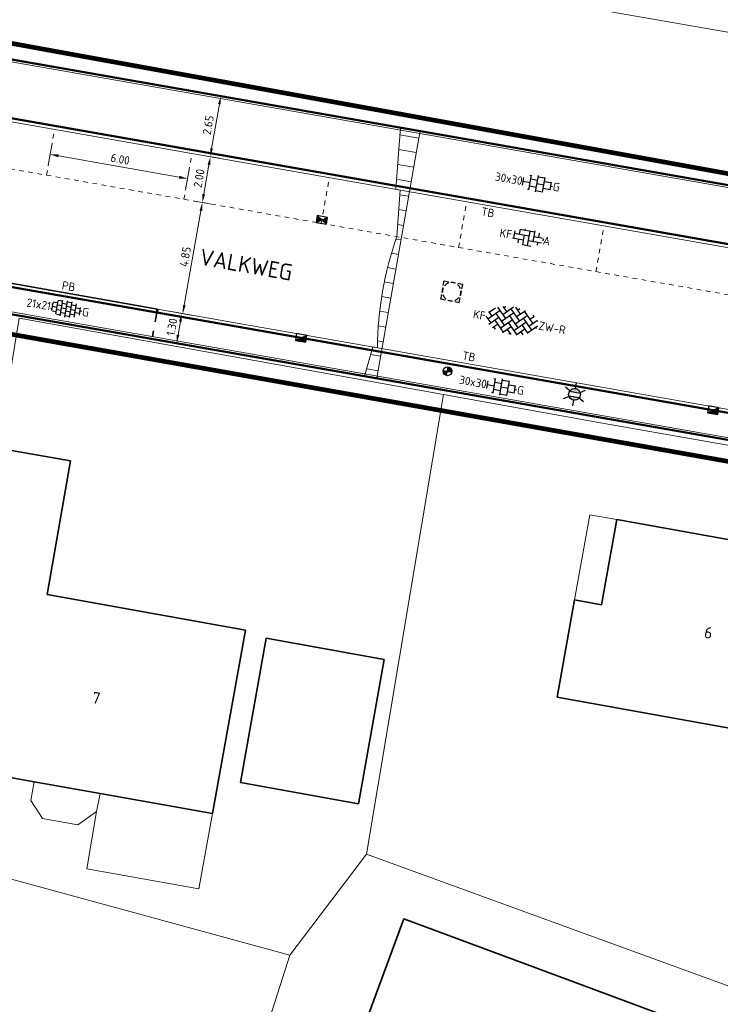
# Model space of a CAD drawing. Header units: metres. Extents: x 2514 to 227642, y 1683 to 852646.
# Tile 128 of 256: x 113704 to 113734, y 426354 to 426396. Entities that reach past the tile are written whole.
import ezdxf
from ezdxf.enums import TextEntityAlignment as Align
from ezdxf.lldxf.tags import DXFTag

# ---------------------------------------------------------------- set-up
doc = ezdxf.new("R2010")
doc.units = ezdxf.units.M
for name, pattern in [('VW-1-1_STREEP', [2, 1, -1]), ('XX-CENTER', [8, 5, -1, 1, -1]), ('ZZ-HIDDEN-SO', [4, 2, -2])]:
    doc.linetypes.add(name, pattern=pattern)
doc.layers.get('Defpoints').update_dxf_attribs({"color": 244, "lineweight": 35})
for name, color, linetype, lineweight in [('B-WE-GR-GROENVOORZIENING-GV', 252, 'Continuous', 18), ('B-WE-KG-GRENS_PERCEEL-GV', 252, 'KG-PERCEEL', 18), ('B-WE-OG-BEBOUWING-GV', 4, 'Continuous', 35), ('B-WE-OG-BEBOUWING_HUISNUMMER-T25-200', 7, 'Continuous', 25), ('B-WE-OG-BEBOUWING_OVERBOUWING-GV', 4, 'Continuous', 18), ('B-WE-OG-BEBOUWING_STRAATNAAM-T35', 2, 'Continuous', 35), ('B-WE-VH-VERHARDING_TEGEL-GV', 252, 'Continuous', 18), ('N-WE-IE-MEUBILAIR_WEGMEUBILAIR_LICHTMAST-S', 7, 'Continuous', 25), ('N-WE-IE-MEUBILAIR_WEGMEUBILAIR_PAAL-S', 1, 'Continuous', 25), ('N-WE-KG-WERKGRENS-G', 7, 'XX-CENTER', 35), ('N-WE-RI-HWA_KOLK-S', 150, 'Continuous', 25), ('N-WE-RI-PUT-OPHOOGTEBRENGEN-S', 7, 'Continuous', 25), ('N-WE-VH-KANTOPSLUITING-T18', 1, 'Continuous', 18), ('N-WE-VH-KANTOPSLUITING_ACHTERKANTBAND-G', 1, 'Continuous', 50), ('N-WE-VH-KANTOPSLUITING_GELEIDEBAND-G', 2, 'Continuous', 35), ('N-WE-VH-KANTOPSLUITING_OPSLUITBAND_100X200-G', 1, 'Continuous', 18), ('N-WE-VH-KANTOPSLUITING_TROTTOIRBAND_130 150-G', 2, 'Continuous', 13), ('N-WE-VH-M', 7, 'Continuous', 18), ('N-WE-VH-MATERIAALGRENS-G', 7, 'ZZ-HIDDEN-SO', 35), ('N-WE-VH-VERHARDING_BETONSTRAATSTEEN-S', 1, 'Continuous', 25), ('N-WE-VH-VERHARDING_STRAATBAKSTEEN-S', 1, 'Continuous', 5), ('N-WE-VH-VERHARDING_TEGEL-S', 1, 'Continuous', 25), ('N-WE-VH-VERKANTING-G', 252, 'Continuous', 5), ('N-WE-VW-MARKERING_LANGS_STREEP_11_010-G', 7, 'VW-1-1_STREEP', 13)]:
    doc.layers.add(name, color=color, linetype=linetype, lineweight=lineweight)
doc.styles.add('NLCS-ISO', font='NLCS-ISO.ttf', dxfattribs={"height": 1.8})
doc.styles.add('NLCS-ISO-M200-T18', font='NLCS-ISO.ttf', dxfattribs={"height": 0.36})
doc.styles.add('NLCS-ISO-M200-T25', font='NLCS-ISO.ttf', dxfattribs={"height": 0.5})
doc.styles.add('NLCS-ISO-M200-T35', font='NLCS-ISO.ttf', dxfattribs={"height": 0.7})
doc.styles.get("Standard").update_dxf_attribs({"font": 'romans'})
tags = doc.linetypes.add('KG-PERCEEL', pattern='A,5.5,-2,["P",Standard,S=1.8,R=0,X=-0.5,Y=-0.9],-2,5.5,-2,[5,NLCS.SHX,S=0.75,R=0,X=0,Y=0],-2', length=19).pattern_tags.tags
tags[6] = DXFTag(74, 10)
doc.dimstyles.new('NLCS-M200-T18-PIJL_L2_H1', dxfattribs={"dimscale": 0.2, "dimtxt": 2.5, "dimasz": 1.8, "dimexe": 2, "dimexo": 2, "dimgap": 0.7, "dimtad": 1, "dimzin": 0, "dimdsep": 46, "dimtxsty": 'NLCS-ISO-M200-T18', "dimcen": 0, "dimdle": 2, "dimclrd": 256, "dimclre": 256, "dimclrt": 1, "dimadec": 1, "dimazin": 0, "dimtfac": 1, "dimtdec": 3, "dimtofl": 0, "dimtmove": 0, "dimatfit": 3, "dimfxl": 2, "dimfxlon": 1, "dimtfillclr": 256, "dimtolj": 1, "dimtzin": 0, "dimlwd": -1, "dimlwe": -1, "dimarcsym": 0})

# ---------------------------------------------------------------- blocks, each defined once
blk = doc.blocks.new('SVH-BSS_KEIFORMAAT_KEPER-SO')
at = {"ltscale": 0.1}
for p, q in [((-2.48, 2.48), (-1.48, 1.48)), ((-2.23, 0.74), (-0.21, 2.76)), ((-2.23, 2.23), (-1.85, 2.61)), ((-0.74, 2.23), (1.48, 0)), ((0.22, 2.75), (1.48, 1.48)), ((0.74, 2.23), (1.2, 2.68)), ((0.74, 0.74), (2.45, 2.45)), ((2.23, 2.23), (4.45, 0)), ((-5.34, 0.88), (-4.45, 0)), ((-5.2, 0.74), (-4.03, 1.91)), ((-5.2, -0.74), (-2.97, 1.48)), ((-4.81, -1.84), (-2.97, 0)), ((-4.56, 1.6), (-4.45, 1.48)), ((-3.71, 0.74), (-1.48, -1.48)), ((-3.6, 2.11), (-1.48, 0)), ((-2.23, -0.74), (0, 1.48)), ((-2.23, -2.23), (0, 0)), ((-0.74, 0.74), (1.48, -1.48)), ((0.74, -0.74), (2.97, 1.48)), ((0.74, -2.23), (2.97, 0)), ((2.23, 0.74), (4.45, -1.48)), ((3.71, 0.74), (4.5, 1.53)), ((3.71, -0.74), (5.25, 0.79)), ((4.22, 1.72), (4.45, 1.48)), ((5.2, 0.74), (5.39, 0.55)), ((-5.73, -0.2), (-4.45, -1.48)), ((-3.89, -2.41), (-2.97, -1.48)), ((-3.71, -0.74), (-1.48, -2.97)), ((-1.59, -3.08), (0, -1.48)), ((-0.74, -0.74), (1.48, -2.97)), ((1.36, -3.09), (2.97, -1.48)), ((2.23, -0.74), (3.84, -2.36)), ((3.71, -2.23), (5.57, -0.37)), ((5.2, -0.74), (5.41, -0.95)), ((-3.71, -2.23), (-3.27, -2.67)), ((-0.74, -2.23), (0.21, -3.18)), ((-0.22, -3.19), (0, -2.97)), ((2.23, -2.23), (2.78, -2.78))]:
    blk.add_line(p, q, dxfattribs=at)
at = {"style": 'NLCS-ISO'}
blk.add_attdef('FORMAAT', text='', height=1.8, dxfattribs=at).set_placement((-5.83, -0.22), align=Align.MIDDLE_RIGHT)
blk.add_attdef('KLEUR', text='', height=1.8, dxfattribs=at).set_placement((5.82, -0.22), align=Align.MIDDLE_LEFT)
at = {"style": 'NLCS-ISO', "flags": 1}
blk.add_attdef('FUNCTIE', text='', height=1.8, dxfattribs=at).set_placement((0.12, -3.58), align=Align.MIDDLE_CENTER)
blk = doc.blocks.new('SVH-TEGEL_300X300_DUN_HALFST_KL-SO')
for p, q in [((-3.08, 0.75), (-3, 0.75)), ((-3, -0.83), (-3, 0.83)), ((-3, 0), (-1.5, 0)), ((-1.84, 1.5), (-1.5, 1.5)), ((-1.5, -1.6), (-1.5, 1.6)), ((-1.5, 0.75), (0, 0.75)), ((0, -1.78), (0, 1.78)), ((0, 1.5), (1.5, 1.5)), ((0, 0), (1.5, 0)), ((1.5, -1.6), (1.5, 1.6)), ((1.5, 0.75), (3, 0.75)), ((3, -0.83), (3, 0.83)), ((3, 0), (3.39, 0)), ((-3.08, -0.75), (-3, -0.75)), ((-1.84, -1.5), (-1.5, -1.5)), ((-1.5, -0.75), (0, -0.75)), ((0, -1.5), (1.5, -1.5)), ((1.5, -0.75), (3, -0.75))]:
    blk.add_line(p, q)
at = {"style": 'NLCS-ISO'}
blk.add_attdef('FORMAAT', text='', height=1.8, dxfattribs=at).set_placement((-3.18, 0), align=Align.MIDDLE_RIGHT)
blk.add_attdef('KLEUR', text='', height=1.8, dxfattribs=at).set_placement((3.49, 0), align=Align.MIDDLE_LEFT)
at = {"style": 'NLCS-ISO', "flags": 1}
blk.add_attdef('FUNCTIE', text='', height=1.8, dxfattribs=at).set_placement((0.12, -3.58), align=Align.MIDDLE_CENTER)
blk = doc.blocks.new('SIE-WEG_PAAL_ALGEMEEN_TYPE_02-SO')
at = {"ltscale": 0.5}
h = blk.add_hatch(color=256, dxfattribs=at)
h.paths.add_polyline_path([(0, 0), (0.1875, 0, 0.4142136), (0, 0.1875)])
h.paths.add_polyline_path([(0, -0.1875), (0, 0), (-0.1875, 0, 0.4142136)])
for p, q in [((-0.1875, 0), (0.1875, 0)), ((0, -0.1875), (0, 0.1875))]:
    blk.add_line(p, q, dxfattribs=at)
blk.add_circle((0, 0), 0.1875, dxfattribs=at)
blk = doc.blocks.new('SVH-BSS_KEIFORMAAT_ELLEBOOG_KL-SO-flat-28')
at = {"layer": 'N-WE-VH-VERHARDING_BETONSTRAATSTEEN-S', "ltscale": 0.2}
for p, q in [((-0.544, 0.282), (-0.599, -0.03)), ((-0.562, 0.177), (0.058, 0.068)), ((-0.317, 0.361), (-0.355, 0.141)), ((-0.319, 0.348), (0.302, 0.238)), ((-0.148, 0.104), (-0.222, -0.316)), ((-0.101, 0.373), (-0.112, 0.311)), ((0.095, 0.275), (-0.014, -0.346)), ((0.31, 0.284), (0.229, -0.175)), ((0.265, 0.032), (0.667, -0.039)), ((0.504, 0.177), (0.472, -0.005)), ((-0.645, -0.021), (-0.185, -0.102)), ((-0.392, -0.066), (-0.421, -0.231)), ((-0.221, -0.309), (0.144, -0.374)), ((0.022, -0.139), (0.598, -0.24)), ((0.436, -0.212), (0.413, -0.339)), ((0.672, -0.082), (0.659, -0.152))]:
    blk.add_line(p, q, dxfattribs=at)
at = {"layer": 'N-WE-VH-VERHARDING_BETONSTRAATSTEEN-S', "style": 'NLCS-ISO'}
blk.add_attdef('FORMAAT', text='', height=0.36, rotation=350.0136, dxfattribs=at).set_placement((-0.669, 0.118), align=Align.MIDDLE_RIGHT)
blk.add_attdef('KLEUR', text='', height=0.36, rotation=350.0136, dxfattribs=at).set_placement((0.669, -0.118), align=Align.MIDDLE_LEFT)
at = {"layer": 'N-WE-VH-VERHARDING_BETONSTRAATSTEEN-S', "style": 'NLCS-ISO', "flags": 1}
blk.add_attdef('FUNCTIE', text='', height=0.36, rotation=350.0136, dxfattribs=at).set_placement((-0.101, -0.71), align=Align.MIDDLE_CENTER)
blk = doc.blocks.new('SRI-PUT_OPHOOGTEBRENGEN-SO-flat-57')
at = {"layer": 'N-WE-RI-PUT-OPHOOGTEBRENGEN-S', "lineweight": -3}
for points in [[(-0.358, 0.264), (-0.324, 0.461), (-0.127, 0.426)], [(-0.41, -0.032), (-0.375, 0.165)], [(-0.028, 0.409), (0.169, 0.375)], [(0.267, 0.357), (0.464, 0.323), (0.43, 0.126)], [(0.413, 0.028), (0.378, -0.17)], [(-0.264, -0.362), (-0.461, -0.327), (-0.427, -0.13)], [(0.031, -0.413), (-0.166, -0.379)]]:
    blk.add_lwpolyline(points, dxfattribs=at)
at = {"layer": 'N-WE-RI-PUT-OPHOOGTEBRENGEN-S'}
blk.add_lwpolyline([(0.13, -0.431), (0.327, -0.465), (0.361, -0.268)], dxfattribs=at)
at = {"layer": 'N-WE-RI-PUT-OPHOOGTEBRENGEN-S', "lineweight": -3, "ltscale": 0.2}
for start, end in [(155.0966, 185.0966), (110.0966, 140.0966), (65.0966, 95.0966), (20.0918, 50.0918), (335.0918, 5.0918), (200.0966, 230.0966), (245.0918, 275.0918), (290.0918, 320.0918)]:
    blk.add_arc((0.001, -0.002), 0.4, start, end, dxfattribs=at)
blk = doc.blocks.new('*D650')
at = {"layer": 'Defpoints', "color": 0, "transparency": 16777216}
for p in [(113704.846, 426389.795), (113710.912, 426389.645), (113710.755, 426388.758)]:
    blk.add_point(p, dxfattribs=at)
at = {"layer": 'N-WE-VH-M', "transparency": 16777216}
for p, q in [((113704.933, 426390.292), (113705.072, 426391.08)), ((113705.357, 426390.623), (113710.557, 426389.708)), ((113710.842, 426389.251), (113710.981, 426390.039))]:
    blk.add_line(p, q, dxfattribs=at)
for points in [[(113705.368, 426390.683), (113705.347, 426390.564), (113705.003, 426390.686)], [(113710.568, 426389.767), (113710.547, 426389.649), (113710.912, 426389.645)]]:
    blk.add_solid(points, dxfattribs=at)
at = {"layer": 'N-WE-VH-M', "color": 1, "transparency": 16777216, "insert": (113708.013, 426390.481), "char_height": 0.36, "attachment_point": 5, "rotation": 350.0136, "style": 'NLCS-ISO-M200-T18'}
blk.add_mtext('\\A1;6.00', dxfattribs=at)
blk = doc.blocks.new('N-SRI-KOLK_STRAAT_450X300-SO')
h = blk.add_hatch(color=256)
h.dxf.hatch_style = 1
h.paths.add_polyline_path([(0, 0.75), (-1.125, 1.5), (-1.125, 0)])
h.paths.add_polyline_path([(1.125, 1.5), (0, 0.75), (1.125, 0)])
for p, q in [((-1.125, 0), (1.125, 1.5)), ((1.125, 0), (-1.125, 1.5))]:
    blk.add_line(p, q)
at = {"flags": 128}
blk.add_lwpolyline([(-1.125, 0), (1.125, 0), (1.125, 1.5), (-1.125, 1.5)], close=True, dxfattribs=at)
blk = doc.blocks.new('N-SRI-KOLK_TROTTOIR-SO')
blk.add_hatch(color=256).paths.add_polyline_path([(1.125, 1.5), (-1.125, 1.5), (-1.125, 0)])
blk.add_line((-1.125, 0), (1.125, 1.5))
at = {"flags": 128}
blk.add_lwpolyline([(-1.125, 0), (1.125, 0), (1.125, 1.5), (-1.125, 1.5)], close=True, dxfattribs=at)
blk = doc.blocks.new('*D683')
at = {"layer": 'Defpoints', "color": 0, "transparency": 16777216}
for p in [(113710.937, 426393.448), (113710.479, 426390.838), (113711.886, 426390.59)]:
    blk.add_point(p, dxfattribs=at)
at = {"layer": 'N-WE-VH-M', "transparency": 16777216}
for p, q in [((113711.951, 426393.269), (113712.739, 426393.13)), ((113712.283, 426392.845), (113711.948, 426390.945)), ((113711.492, 426390.659), (113712.28, 426390.521))]:
    blk.add_line(p, q, dxfattribs=at)
for points in [[(113712.224, 426392.856), (113712.342, 426392.835), (113712.345, 426393.2)], [(113711.889, 426390.955), (113712.007, 426390.934), (113711.886, 426390.59)]]:
    blk.add_solid(points, dxfattribs=at)
at = {"layer": 'N-WE-VH-M', "color": 1, "transparency": 16777216, "insert": (113711.8, 426391.95), "char_height": 0.36, "attachment_point": 5, "rotation": 80.0136, "style": 'NLCS-ISO-M200-T18'}
blk.add_mtext('\\A1;2.65', dxfattribs=at)
blk = doc.blocks.new('*D685')
at = {"layer": 'Defpoints', "color": 0, "transparency": 16777216}
for p in [(113710.488, 426390.836), (113710.374, 426388.826), (113711.548, 426388.619)]:
    blk.add_point(p, dxfattribs=at)
at = {"layer": 'N-WE-VH-M', "transparency": 16777216}
for p, q in [((113711.501, 426390.658), (113712.289, 426390.519)), ((113711.832, 426390.234), (113711.61, 426388.973)), ((113711.154, 426388.688), (113711.942, 426388.55))]:
    blk.add_line(p, q, dxfattribs=at)
for points in [[(113711.773, 426390.244), (113711.891, 426390.223), (113711.895, 426390.588)], [(113711.551, 426388.984), (113711.669, 426388.963), (113711.548, 426388.619)]]:
    blk.add_solid(points, dxfattribs=at)
at = {"layer": 'N-WE-VH-M', "color": 1, "transparency": 16777216, "insert": (113711.406, 426389.659), "char_height": 0.36, "attachment_point": 5, "rotation": 80.0136, "style": 'NLCS-ISO-M200-T18'}
blk.add_mtext('\\A1;2.00', dxfattribs=at)
blk = doc.blocks.new('*D686')
at = {"layer": 'Defpoints', "color": 0, "transparency": 16777216}
for p in [(113710.374, 426388.826), (113709.729, 426384.015), (113710.707, 426383.842)]:
    blk.add_point(p, dxfattribs=at)
at = {"layer": 'N-WE-VH-M', "transparency": 16777216}
for p, q in [((113711.154, 426388.688), (113711.942, 426388.55)), ((113711.486, 426388.264), (113710.769, 426384.197)), ((113710.313, 426383.912), (113711.101, 426383.773))]:
    blk.add_line(p, q, dxfattribs=at)
for points in [[(113711.426, 426388.275), (113711.545, 426388.254), (113711.548, 426388.619)], [(113710.71, 426384.207), (113710.828, 426384.187), (113710.707, 426383.842)]]:
    blk.add_solid(points, dxfattribs=at)
at = {"layer": 'N-WE-VH-M', "color": 1, "transparency": 16777216, "insert": (113710.812, 426386.286), "char_height": 0.36, "attachment_point": 5, "rotation": 80.0136, "style": 'NLCS-ISO-M200-T18'}
blk.add_mtext('\\A1;4.85', dxfattribs=at)
blk = doc.blocks.new('*D684')
at = {"layer": 'Defpoints', "color": 0, "transparency": 16777216}
for p in [(113709.729, 426384.015), (113710.44, 426382.57), (113710.446, 426382.569)]:
    blk.add_point(p, dxfattribs=at)
at = {"layer": 'N-WE-VH-M', "transparency": 16777216}
for p, q in [((113710.272, 426383.919), (113711.06, 426383.78)), ((113710.603, 426383.495), (113710.503, 426382.925)), ((113710.44, 426382.57), (113710.047, 426382.639))]:
    blk.add_line(p, q, dxfattribs=at)
for points in [[(113710.544, 426383.506), (113710.662, 426383.485), (113710.666, 426383.85)], [(113710.444, 426382.935), (113710.562, 426382.914), (113710.44, 426382.57)]]:
    blk.add_solid(points, dxfattribs=at)
at = {"layer": 'N-WE-VH-M', "color": 1, "transparency": 16777216, "insert": (113710.238, 426383.265), "char_height": 0.36, "attachment_point": 5, "rotation": 80.0136, "style": 'NLCS-ISO-M200-T18'}
blk.add_mtext('\\A1;1.30', dxfattribs=at)
blk = doc.blocks.new('SVH-TEGEL_200X200_HALFST_KL-SO')
for p, q in [((-3, 0.5), (-3.26, 0.5)), ((-2, 1), (-3, 1)), ((-3, -0.83), (-3, 0.83)), ((-2, 0), (-3, 0)), ((-1, 1.5), (-2, 1.5)), ((-2, -1.44), (-2, 1.44)), ((-1, 0.5), (-2, 0.5)), ((-1, -1.7), (-1, 1.7)), ((0, 1), (-1, 1)), ((0, 0), (-1, 0)), ((0, -1.78), (0, 1.78)), ((1, 1.5), (0, 1.5)), ((1, 0.5), (0, 0.5)), ((1, -1.7), (1, 1.7)), ((2, 1), (1, 1)), ((2, 0), (1, 0)), ((2, -1.44), (2, 1.44)), ((3, 0.5), (2, 0.5)), ((3, -0.83), (3, 0.83)), ((3.39, 0), (3, 0)), ((-3, -0.5), (-3.26, -0.5)), ((-2, -1), (-2.81, -1)), ((-1, -0.5), (-2, -0.5)), ((-1, -1.5), (-1.84, -1.5)), ((0, -1), (-1, -1)), ((1, -0.5), (0, -0.5)), ((1, -1.5), (0, -1.5)), ((2, -1), (1, -1)), ((3, -0.5), (2, -0.5))]:
    blk.add_line(p, q)
at = {"style": 'NLCS-ISO'}
blk.add_attdef('FORMAAT', text='', height=1.8, dxfattribs=at).set_placement((-3.36, 0), align=Align.MIDDLE_RIGHT)
blk.add_attdef('KLEUR', text='', height=1.8, dxfattribs=at).set_placement((3.49, 0), align=Align.MIDDLE_LEFT)
at = {"style": 'NLCS-ISO', "flags": 1}
blk.add_attdef('FUNCTIE', text='', height=1.8, dxfattribs=at).set_placement((0.12, -3.58), align=Align.MIDDLE_CENTER)
blk = doc.blocks.new('N-SIE-WEG_LICHTMAST-SO')
h = blk.add_hatch(color=256)
h.paths.add_polyline_path([(1.16, 0.5, 0.658505), (-1.16, 0.5)])
h.paths.add_polyline_path([(-1.16, -0.5, 0.658505), (1.16, -0.5)])
at = {"flags": 128}
for points in [[(0, 1.27), (0, 2.53)], [(-2.19, 1.27), (-1.1, 0.63)], [(-1.16, 0.5), (1.16, 0.5)], [(1.1, 0.63), (2.19, 1.27)], [(-2.19, -1.27), (-1.1, -0.63)], [(-1.16, -0.5), (1.16, -0.5)], [(0, -1.27), (0, -2.53)], [(2.19, -1.27), (1.1, -0.63)]]:
    blk.add_lwpolyline(points, dxfattribs=at)
at = {"ltscale": 0.5}
blk.add_circle((0, 0), 1.27, dxfattribs=at)
at = {"style": 'NLCS-ISO'}
blk.add_attdef('TYPE', text='', height=1.8, dxfattribs=at).set_placement((0, 2.53), align=Align.BOTTOM_CENTER)

msp = doc.modelspace()

# ---------------------------------------------------------------- hatches: boundary and pattern name
at = {"layer": 'N-WE-VH-VERKANTING-G', "ltscale": 0.2}
h = msp.add_hatch(dxfattribs=at)
h.set_pattern_fill('ANSI31', color=256, scale=0.2, angle=45)
h.set_pattern_definition([(170.05005, (113930.33084, 426275.3435), (-0.1097203, -0.625449), [])])
edge = h.paths.add_edge_path()
edge.add_line((113720.065, 426389.155), (113719.916, 426387.151))
edge.add_arc((113733.865, 426382.242), 14.788, 160.6116, 179.4885)
edge.add_line((113719.078, 426382.374), (113718.881, 426382.408))
edge.add_line((113718.881, 426382.408), (113718.529, 426381.15))
edge.add_line((113718.529, 426381.15), (113719.051, 426381.059))
edge.add_line((113719.051, 426381.059), (113720.919, 426391.71))
edge.add_line((113720.919, 426391.71), (113720.072, 426391.845))
edge.add_line((113720.072, 426391.845), (113719.875, 426389.189))

# ---------------------------------------------------------------- linework, layer by layer
at = {"layer": 'B-WE-GR-GROENVOORZIENING-GV'}
msp.add_lwpolyline([(113690.031, 426403.633), (113686.693, 426404.214), (113685.604, 426397.92), (113702.409, 426394.897), (113749.204, 426386.736), (113749.492, 426386.865), (113750.565, 426393.093)], close=True, dxfattribs=at)
at = {"layer": 'B-WE-KG-GRENS_PERCEEL-GV', "ltscale": 0.2}
for points in [[(113756.96, 426456.9), (113759.515, 426471.387), (113699.905, 426481.841), (113695.092, 426453.441), (113685.604, 426397.92), (113753.649, 426385.954), (113753.675, 426386.115)], [(113718.614, 426360.59), (113736.25, 426354.168), (113738.203, 426365.933), (113741.088, 426365.443), (113743.058, 426376.615), (113728.924, 426379.095), (113721.921, 426380.357)], [(113715.316, 426356.25), (113711.772, 426345.165), (113722.51, 426341.253), (113723.452, 426343.885), (113748.674, 426334.862), (113753.312, 426347.866), (113753.34, 426347.944)]]:
    msp.add_lwpolyline(points, dxfattribs=at)
msp.add_lwpolyline([(113721.921, 426380.357), (113703.673, 426383.647), (113701.786, 426372.192), (113698.722, 426372.774), (113696.653, 426361.347), (113715.316, 426356.25), (113718.614, 426360.59)], close=True, dxfattribs=at)
at = {"layer": 'B-WE-OG-BEBOUWING-GV'}
for points in [[(113705.869, 426377.516), (113702.752, 426378.055), (113701.786, 426372.192), (113701.957, 426372.16), (113700.574, 426364.379), (113704.317, 426363.713), (113707.145, 426363.21), (113711.985, 426362.349), (113713.401, 426370.228), (113704.874, 426371.761)], [(113739.356, 426373.201), (113729.376, 426374.981), (113728.723, 426371.319), (113727.562, 426371.526), (113726.817, 426367.348), (113738.295, 426365.285), (113738.38, 426365.718), (113741.058, 426365.275), (113742.095, 426371.151), (113739.087, 426371.694)], [(113719.371, 426368.974), (113714.301, 426369.879), (113713.194, 426363.673), (113718.263, 426362.768)], [(113727.789, 426355.001), (113720.223, 426357.813), (113716.151, 426346.779), (113723.508, 426344.043), (113723.452, 426343.885), (113729.188, 426341.833), (113730.293, 426344.769), (113724.761, 426346.851), (113725.474, 426348.771), (113729.324, 426347.341), (113730.441, 426347.845), (113732.455, 426353.267)]]:
    msp.add_lwpolyline(points, close=True, dxfattribs=at)
at = {"layer": 'B-WE-OG-BEBOUWING_OVERBOUWING-GV'}
for points in [[(113729.376, 426374.981), (113728.215, 426375.188), (113727.562, 426371.526), (113728.723, 426371.319)], [(113704.317, 426363.713), (113704.171, 426362.903), (113704.677, 426362.135), (113706.19, 426361.852), (113706.987, 426362.434), (113707.145, 426363.21)], [(113711.985, 426362.349), (113707.145, 426363.21), (113706.987, 426362.434), (113706.585, 426359.968), (113711.402, 426359.102)]]:
    msp.add_lwpolyline(points, close=True, dxfattribs=at)
at = {"layer": 'B-WE-VH-VERHARDING_TEGEL-GV'}
msp.add_lwpolyline([(113700.578, 426404.308), (113690.462, 426406.093), (113690.32, 426405.306), (113690.031, 426403.633), (113750.565, 426393.093), (113750.856, 426394.782), (113748.996, 426395.066), (113748.629, 426395.122), (113748.741, 426395.854), (113741.128, 426397.1), (113741.02, 426396.469), (113737.643, 426397.047), (113737.767, 426397.777), (113722.56, 426400.427), (113722.436, 426399.698), (113719.058, 426400.276), (113719.171, 426400.937), (113703.977, 426403.686), (113703.844, 426402.938), (113700.442, 426403.54)], close=True, dxfattribs=at)
at = {"layer": 'N-WE-KG-WERKGRENS-G', "ltscale": 0.5, "const_width": 0.2, "flags": 128}
msp.add_lwpolyline([(113539.652, 426425.541), (113565.267, 426421.421), (113581.703, 426515.367), (113569.538, 426517.354), (113568.481, 426510.883), (113563.869, 426511.637), (113565.832, 426523.544), (113609.99, 426515.49), (113609.048, 426510.325), (113606.845, 426498.555), (113672.114, 426487.085), (113672.209, 426487.804), (113696.624, 426483.559), (113700.141, 426478.132), (113686.481, 426398.526), (113749.184, 426387.13), (113754.552, 426386.252), (113793.326, 426379.302)], dxfattribs=at)
msp.add_lwpolyline([(113683.827, 426386.412), (113761.073, 426372.715), (113733.508, 426295.834, -0.460826), (113724.855, 426292.548), (113668.332, 426303.712, -0.306359), (113663.327, 426308.759)], format="xyb", close=True, dxfattribs=at)
at = {"layer": 'N-WE-VH-KANTOPSLUITING_ACHTERKANTBAND-G'}
msp.add_line((113683.264, 426387.337), (113762.816, 426373.381), dxfattribs=at)
at = {"layer": 'N-WE-VH-KANTOPSLUITING_ACHTERKANTBAND-G', "ltscale": 0.2}
for points in [[(113672.568, 426486.984), (113695.699, 426482.95), (113699.242, 426477.951), (113685.599, 426397.892), (113793.615, 426378.943), (113797.261, 426399.649)], [(113701.713, 426385.268), (113709.592, 426383.886)], [(113709.618, 426384.033), (113709.592, 426383.886)], [(113762.334, 426375.214), (113756.701, 426375.621), (113709.592, 426383.886)]]:
    msp.add_lwpolyline(points, dxfattribs=at)
msp.add_lwpolyline([(113777.28, 426379.27), (113757.576, 426380.697), (113752.593, 426381.571, -0.414214), (113752.349, 426381.918), (113752.643, 426383.593), (113693.25, 426394.012), (113692.956, 426392.337, -0.414214), (113692.609, 426392.094), (113692.109, 426392.181), (113672.764, 426397.605)], format="xyb", dxfattribs=at)
at = {"layer": 'N-WE-VH-KANTOPSLUITING_GELEIDEBAND-G', "ltscale": 0.2, "flags": 128}
msp.add_lwpolyline([(113701.739, 426385.416), (113709.618, 426384.033)], dxfattribs=at)
at = {"layer": 'N-WE-VH-KANTOPSLUITING_OPSLUITBAND_100X200-G', "ltscale": 0.2}
msp.add_line((113683.291, 426387.434), (113762.851, 426373.477), dxfattribs=at)
msp.add_lwpolyline([(113672.551, 426486.885), (113695.641, 426482.859), (113699.137, 426477.927), (113685.484, 426397.811), (113793.696, 426378.827), (113797.36, 426399.632)], dxfattribs=at)
at = {"layer": 'N-WE-VH-KANTOPSLUITING_TROTTOIRBAND_130 150-G', "ltscale": 0.2}
for points in [[(113693.599, 426393.798), (113752.174, 426383.523)], [(113740.312, 426378.649), (113709.618, 426384.033)]]:
    msp.add_lwpolyline(points, dxfattribs=at)
at = {"layer": 'N-WE-VH-MATERIAALGRENS-G', "ltscale": 0.2}
msp.add_lwpolyline([(113709.592, 426383.886), (113709.41, 426382.851)], dxfattribs=at)
at = {"layer": 'N-WE-VH-VERKANTING-G', "ltscale": 0.2, "flags": 128}
msp.add_lwpolyline([(113720.065, 426389.155), (113719.916, 426387.151, 0.082553), (113719.078, 426382.374), (113718.881, 426382.408), (113718.529, 426381.15), (113719.051, 426381.059), (113720.919, 426391.71), (113720.072, 426391.845), (113719.875, 426389.189)], format="xyb", dxfattribs=at)
msp.add_lwpolyline([(113720.068, 426389.155), (113719.871, 426389.189)], dxfattribs=at)
at = {"layer": 'N-WE-VW-MARKERING_LANGS_STREEP_11_010-G', "ltscale": 0.2}
for p, q in [((113693.026, 426391.868), (113752.124, 426381.501)), ((113704.846, 426389.795), (113705.191, 426391.765)), ((113710.755, 426388.758), (113711.101, 426390.728)), ((113716.665, 426387.721), (113717.011, 426389.691)), ((113722.575, 426386.684), (113722.921, 426388.654)), ((113728.485, 426385.648), (113728.83, 426387.618))]:
    msp.add_line(p, q, dxfattribs=at)

# ---------------------------------------------------------------- block references
at = {"layer": 'N-WE-IE-MEUBILAIR_WEGMEUBILAIR_LICHTMAST-S', "xscale": 0.2, "yscale": 0.2, "zscale": 0.2, "rotation": 350.1566500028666}
msp.add_blockref('N-SIE-WEG_LICHTMAST-SO', (113727.562, 426380.367), dxfattribs=at)
at = {"layer": 'N-WE-IE-MEUBILAIR_WEGMEUBILAIR_PAAL-S', "ltscale": 0.2, "rotation": 350.0500476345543}
msp.add_blockref('SIE-WEG_PAAL_ALGEMEEN_TYPE_02-SO', (113722.092, 426381.36), dxfattribs=at)
at = {"layer": 'N-WE-RI-HWA_KOLK-S', "ltscale": 0.2, "xscale": 0.2, "yscale": 0.2, "zscale": 0.2}
for name, p, rotation in [('N-SRI-KOLK_STRAAT_450X300-SO', (113716.665, 426387.721), 350.0500476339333), ('N-SRI-KOLK_TROTTOIR-SO', (113715.827, 426382.944), 170.0500476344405), ('N-SRI-KOLK_TROTTOIR-SO', (113733.556, 426379.834), 170.0500476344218)]:
    msp.add_blockref(name, p, dxfattribs=dict(at, rotation=rotation))
at = {"layer": 'N-WE-RI-PUT-OPHOOGTEBRENGEN-S', "ltscale": 0.2}
msp.add_blockref('SRI-PUT_OPHOOGTEBRENGEN-SO-flat-57', (113722.275, 426384.786), dxfattribs=at)
at = {"layer": 'N-WE-VH-VERHARDING_BETONSTRAATSTEEN-S', "xscale": 0.2, "yscale": 0.2, "zscale": 0.2, "rotation": 350.0135621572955}
msp.add_blockref('SVH-BSS_KEIFORMAAT_KEPER-SO', (113724.884, 426383.578), dxfattribs=at).add_auto_attribs({'FORMAAT': 'KF', 'KLEUR': 'ZW-R'})
at = {"layer": 'N-WE-VH-VERHARDING_STRAATBAKSTEEN-S', "ltscale": 0.2}
msp.add_blockref('SVH-BSS_KEIFORMAAT_ELLEBOOG_KL-SO-flat-28', (113725.54, 426387.118), dxfattribs=at).add_auto_attribs({'FORMAAT': 'KF', 'KLEUR': 'A'})
at = {"layer": 'N-WE-VH-VERHARDING_TEGEL-S'}
for name, p, xscale, yscale, zscale, rotation, values in [('SVH-TEGEL_300X300_DUN_HALFST_KL-SO', (113725.947, 426389.43), 0.2, 0.2, 0.2, 350.013562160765, {'FORMAAT': '30x30', 'KLEUR': 'G'}), ('SVH-TEGEL_200X200_HALFST_KL-SO', (113705.692, 426384.042), 0.2000000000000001, 0.2000000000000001, 0.2000000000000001, 350.3468327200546, {'FORMAAT': '21x21', 'KLEUR': 'G'}), ('SVH-TEGEL_300X300_DUN_HALFST_KL-SO', (113724.407, 426380.688), 0.2, 0.2, 0.2, 350.013562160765, {'FORMAAT': '30x30', 'KLEUR': 'G'})]:
    msp.add_blockref(name, p, dxfattribs=dict(at, xscale=xscale, yscale=yscale, zscale=zscale, rotation=rotation)).add_auto_attribs(values)

# ---------------------------------------------------------------- texts
at = {"layer": 'B-WE-OG-BEBOUWING_HUISNUMMER-T25-200', "style": 'NLCS-ISO-M200-T25'}
for s, p in [('6', (113733.324, 426370.118)), ('7', (113706.981, 426367.312))]:
    msp.add_text(s, height=0.5, rotation=350, dxfattribs=at).set_placement(p, align=Align.MIDDLE)
at = {"layer": 'B-WE-OG-BEBOUWING_STRAATNAAM-T35', "style": 'NLCS-ISO-M200-T35'}
msp.add_text('VALKWEG', height=0.7, rotation=350, dxfattribs=at).set_placement((113713.432, 426385.944), align=Align.MIDDLE)
at = {"layer": 'N-WE-VH-KANTOPSLUITING-T18', "style": 'NLCS-ISO-M200-T18'}
for s, p in [('TB', (113723.528, 426388.063)), ('PB', (113705.483, 426384.892)), ('TB', (113722.713, 426381.869))]:
    msp.add_text(s, height=0.36, rotation=350.05, dxfattribs=at).set_placement(p)

# ---------------------------------------------------------------- dimensions: what is measured, and where the dimension line sits
at = {"layer": 'N-WE-VH-M'}
for base, p1, p2, angle, override, picture, middle in [((113711.886, 426390.59), (113710.937, 426393.448), (113710.479, 426390.838), 80.0136, {"dimclrt": 1}, '*D683', (113711.8, 426391.95)), ((113710.912, 426389.645), (113704.846, 426389.795), (113710.755, 426388.758), 350.0136, {"dimclrt": 1}, '*D650', (113708.013, 426390.481)), ((113711.548, 426388.619), (113710.488, 426390.836), (113710.374, 426388.826), 80.0136, {"dimclrt": 1, "dimtmove": 1}, '*D685', (113711.406, 426389.659)), ((113710.707, 426383.842), (113710.374, 426388.826), (113709.729, 426384.015), 80.0136, {"dimclrt": 1, "dimtmove": 1}, '*D686', (113710.812, 426386.286)), ((113710.44, 426382.57), (113709.729, 426384.015), (113710.446, 426382.569), 80.0136, {"dimclrt": 1, "dimtmove": 1}, '*D684', (113710.238, 426383.265))]:
    dim = msp.add_linear_dim(base=base, p1=p1, p2=p2, angle=angle, dimstyle='NLCS-M200-T18-PIJL_L2_H1', override=override, dxfattribs=at)
    dim.commit()
    dim.dimension.update_dxf_attribs({"geometry": picture, "text_midpoint": middle})

doc.saveas('drawing.dxf')
